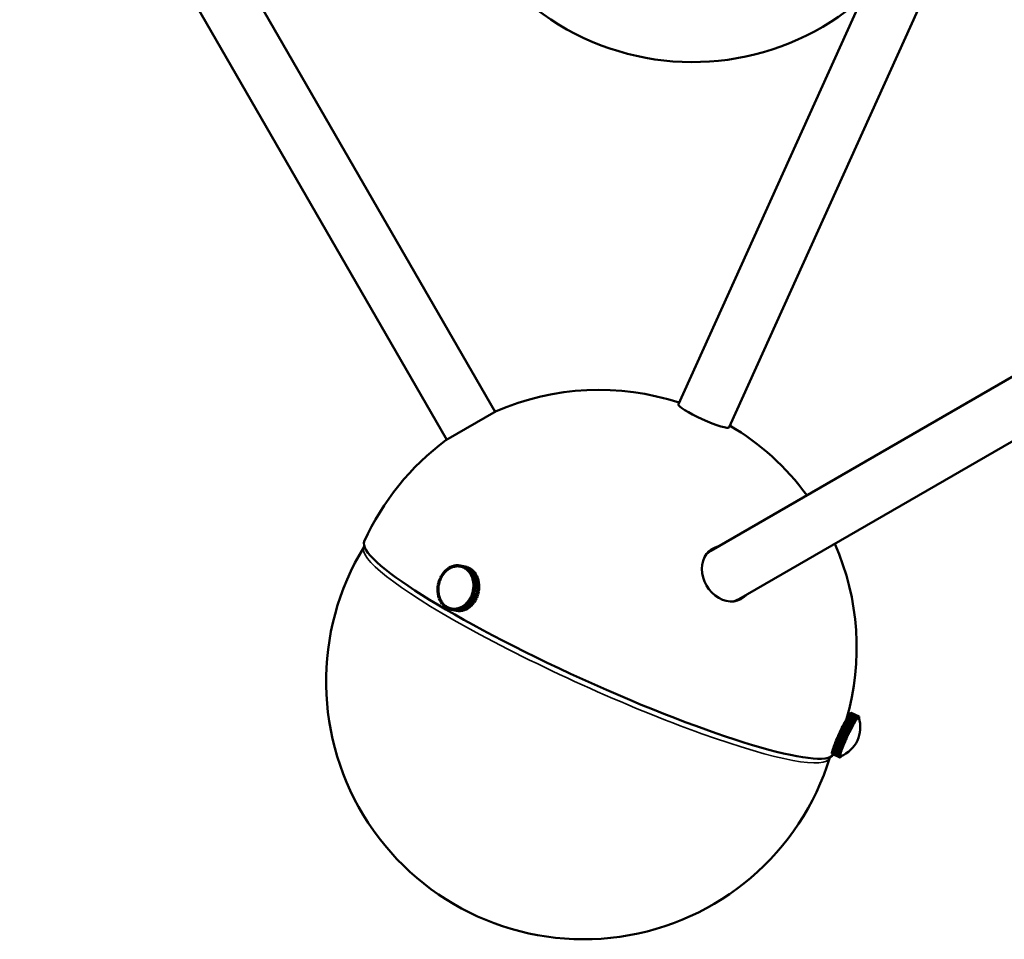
# Model space of a CAD drawing. Header units: millimetres. Extents: x 274 to 1648, y 34 to 1112.
# Tile 6 of 14: x 1292 to 1521, y 34 to 248. Entities that reach past the tile are written whole.
import ezdxf

# ---------------------------------------------------------------- set-up
doc = ezdxf.new("R2010")
doc.units = ezdxf.units.MM
doc.header["$LTSCALE"] = 4
doc.layers.add('Widoczne (ISO)', color=7, linetype='Continuous', lineweight=50)
doc.layers.add('Widoczne wąskie (ISO)', color=7, linetype='Continuous', lineweight=35)

msp = doc.modelspace()

# ---------------------------------------------------------------- linework, layer by layer
at = {"layer": 'Widoczne (ISO)'}
for p, q in [((1303.39, 329.38), (1402.88, 157.07)), ((1292.13, 322.88), (1391.62, 150.57)), ((1457.39, 153.46), (1520.9, 293.84)), ((1445.55, 158.82), (1487.54, 251.62)), ((1453.11, 124.73), (1530.88, 169.63)), ((1391.41, 150.44), (1403.1, 157.19)), ((1459.61, 113.47), (1536.43, 157.82)), ((1453.85, 125.15), (1453.78, 125.16)), ((1390.31, 118.9), (1390.57, 119.3)), ((1390.57, 119.3), (1390.65, 119.28)), ((1390.73, 119.16), (1390.57, 119.3)), ((1390.6, 119.34), (1390.89, 119.72)), ((1390.74, 119.18), (1390.6, 119.34)), ((1390.74, 119.18), (1390.89, 119.37)), ((1390.89, 119.72), (1390.96, 119.7)), ((1391.03, 119.56), (1390.89, 119.72)), ((1390.89, 119.37), (1391.03, 119.56)), ((1390.92, 119.76), (1391.24, 120.1)), ((1391.05, 119.58), (1390.92, 119.76)), ((1391.03, 119.56), (1391.04, 119.56)), ((1391.05, 119.58), (1391.21, 119.75)), ((1391.05, 119.58), (1391.05, 119.58)), ((1391.21, 119.75), (1391.37, 119.92)), ((1391.24, 120.1), (1391.3, 120.08)), ((1391.37, 119.92), (1391.24, 120.1)), ((1391.28, 120.13), (1391.62, 120.43)), ((1391.39, 119.93), (1391.28, 120.13)), ((1391.37, 119.92), (1391.38, 119.92)), ((1391.39, 119.93), (1391.56, 120.08)), ((1391.39, 119.93), (1391.39, 119.93)), ((1391.56, 120.08), (1391.73, 120.24)), ((1391.62, 120.43), (1391.68, 120.42)), ((1391.73, 120.24), (1391.62, 120.43)), ((1391.66, 120.46), (1392.03, 120.72)), ((1391.75, 120.25), (1391.66, 120.46)), ((1391.73, 120.24), (1391.74, 120.23)), ((1391.75, 120.25), (1391.93, 120.38)), ((1391.76, 120.25), (1391.75, 120.25)), ((1391.93, 120.38), (1392.12, 120.51)), ((1392.03, 120.72), (1392.08, 120.71)), ((1392.12, 120.51), (1392.03, 120.72)), ((1392.07, 120.74), (1392.45, 120.96)), ((1392.13, 120.52), (1392.07, 120.74)), ((1392.12, 120.51), (1392.12, 120.51)), ((1392.13, 120.52), (1392.33, 120.63)), ((1392.14, 120.52), (1392.13, 120.52)), ((1392.33, 120.63), (1392.52, 120.73)), ((1392.45, 120.96), (1392.49, 120.95)), ((1392.52, 120.73), (1392.45, 120.96)), ((1392.49, 120.98), (1392.88, 121.14)), ((1392.54, 120.74), (1392.49, 120.98)), ((1392.52, 120.73), (1392.53, 120.73)), ((1392.54, 120.74), (1392.74, 120.82)), ((1392.55, 120.74), (1392.54, 120.74)), ((1392.74, 120.82), (1392.93, 120.91)), ((1392.88, 121.14), (1392.93, 121.13)), ((1392.93, 120.91), (1392.88, 121.14)), ((1392.93, 121.16), (1393.33, 121.27)), ((1392.95, 120.91), (1392.93, 121.16)), ((1392.93, 120.91), (1392.94, 120.9)), ((1392.95, 120.91), (1393.16, 120.97)), ((1392.96, 120.91), (1392.95, 120.91)), ((1393.16, 120.97), (1393.36, 121.03)), ((1393.33, 121.27), (1393.37, 121.26)), ((1393.36, 121.03), (1393.33, 121.27)), ((1393.36, 121.03), (1393.37, 121.03)), ((1393.37, 121.28), (1393.78, 121.35)), ((1393.38, 121.03), (1393.37, 121.28)), ((1393.38, 121.03), (1393.58, 121.07)), ((1393.39, 121.03), (1393.38, 121.03)), ((1393.58, 121.07), (1393.79, 121.1)), ((1393.78, 121.35), (1393.82, 121.34)), ((1393.79, 121.1), (1393.78, 121.35)), ((1393.79, 121.1), (1393.8, 121.1)), ((1393.8, 121.1), (1393.82, 121.35)), ((1393.8, 121.1), (1394.01, 121.11)), ((1393.82, 121.1), (1393.8, 121.1)), ((1393.82, 121.35), (1394.23, 121.36)), ((1394.01, 121.11), (1394.21, 121.12)), ((1394.21, 121.12), (1394.23, 121.36)), ((1394.21, 121.12), (1394.24, 121.11)), ((1394.23, 121.11), (1394.27, 121.36)), ((1394.23, 121.36), (1394.27, 121.35)), ((1394.23, 121.11), (1394.43, 121.1)), ((1394.26, 121.11), (1394.23, 121.11)), ((1394.27, 121.36), (1394.67, 121.32)), ((1394.43, 121.1), (1394.63, 121.08)), ((1394.63, 121.08), (1394.67, 121.32)), ((1394.63, 121.08), (1394.73, 121.05)), ((1394.65, 121.07), (1394.71, 121.32)), ((1394.65, 121.07), (1394.85, 121.03)), ((1394.77, 121.05), (1394.65, 121.07)), ((1394.67, 121.32), (1394.71, 121.31)), ((1394.71, 121.32), (1395.1, 121.23)), ((1394.85, 121.03), (1395.04, 120.98)), ((1394.88, 121.02), (1395.07, 120.98)), ((1395.04, 120.98), (1395.1, 121.23)), ((1395.04, 120.98), (1395.06, 120.98)), ((1395.06, 120.98), (1395.14, 121.21)), ((1395.06, 120.98), (1395.25, 120.91)), ((1395.1, 121.23), (1396.26, 120.95)), ((1396.29, 120.94), (1395.14, 121.21)), ((1395.14, 121.21), (1395.52, 121.07)), ((1395.25, 120.91), (1395.44, 120.84)), ((1395.44, 120.84), (1395.52, 121.07)), ((1395.44, 120.84), (1395.46, 120.83)), ((1395.46, 120.83), (1395.56, 121.06)), ((1395.46, 120.83), (1395.64, 120.73)), ((1395.52, 121.07), (1396.67, 120.8)), ((1396.71, 120.78), (1395.56, 121.06)), ((1395.56, 121.06), (1395.92, 120.87)), ((1395.64, 120.73), (1395.82, 120.64)), ((1395.82, 120.64), (1395.92, 120.87)), ((1395.82, 120.64), (1395.84, 120.64)), ((1395.84, 120.63), (1395.95, 120.85)), ((1395.84, 120.63), (1396.01, 120.51)), ((1395.92, 120.87), (1397.07, 120.59)), ((1397.11, 120.57), (1395.95, 120.85)), ((1395.95, 120.85), (1396.29, 120.61)), ((1396.01, 120.51), (1396.17, 120.39)), ((1396.17, 120.39), (1396.29, 120.61)), ((1396.17, 120.39), (1396.19, 120.39)), ((1396.19, 120.38), (1396.32, 120.59)), ((1396.19, 120.38), (1396.35, 120.24)), ((1396.26, 120.95), (1396.26, 120.95)), ((1396.67, 120.8), (1396.29, 120.94)), ((1396.29, 120.61), (1397.44, 120.34)), ((1397.48, 120.31), (1396.32, 120.59)), ((1396.32, 120.59), (1396.63, 120.31)), ((1396.35, 120.24), (1396.5, 120.1)), ((1396.5, 120.1), (1396.63, 120.31)), ((1396.5, 120.1), (1396.52, 120.1)), ((1396.52, 120.09), (1396.66, 120.28)), ((1396.52, 120.09), (1396.66, 119.93)), ((1396.63, 120.31), (1397.79, 120.03)), ((1397.82, 120), (1396.66, 120.28)), ((1396.66, 120.28), (1396.95, 119.95)), ((1396.66, 119.93), (1396.8, 119.77)), ((1396.67, 120.79), (1396.67, 120.8)), ((1397.07, 120.59), (1396.71, 120.78)), ((1396.8, 119.77), (1396.95, 119.95)), ((1396.8, 119.77), (1396.82, 119.76)), ((1396.81, 119.75), (1396.97, 119.92)), ((1396.81, 119.75), (1396.94, 119.57)), ((1396.94, 119.57), (1397.06, 119.39)), ((1396.95, 119.95), (1398.1, 119.68)), ((1398.13, 119.64), (1396.97, 119.92)), ((1396.97, 119.92), (1397.22, 119.56)), ((1397.06, 119.39), (1397.22, 119.56)), ((1397.06, 119.39), (1397.09, 119.38)), ((1397.07, 120.58), (1397.07, 120.59)), ((1397.07, 119.37), (1397.25, 119.52)), ((1397.07, 119.37), (1397.18, 119.18)), ((1397.44, 120.34), (1397.11, 120.57)), ((1397.22, 119.56), (1398.38, 119.28)), ((1398.4, 119.25), (1397.25, 119.52)), ((1397.25, 119.52), (1397.46, 119.13)), ((1397.43, 120.32), (1397.44, 120.34)), ((1397.79, 120.03), (1397.48, 120.31)), ((1397.78, 120.01), (1397.79, 120.03)), ((1398.1, 119.68), (1397.82, 120)), ((1398.08, 119.65), (1398.1, 119.68)), ((1398.38, 119.28), (1398.13, 119.64)), ((1398.35, 119.26), (1398.38, 119.28)), ((1398.62, 118.85), (1398.4, 119.25)), ((1389.54, 116.86), (1389.65, 117.34)), ((1389.85, 117.3), (1389.65, 117.34)), ((1389.67, 117.39), (1389.82, 117.87)), ((1389.86, 117.32), (1389.67, 117.39)), ((1389.74, 116.81), (1389.79, 117.06)), ((1389.79, 117.06), (1389.85, 117.3)), ((1389.82, 117.87), (1390.02, 117.82)), ((1390.01, 117.8), (1389.82, 117.87)), ((1389.84, 117.91), (1390.03, 118.37)), ((1390.02, 117.82), (1389.84, 117.91)), ((1389.85, 117.3), (1389.86, 117.3)), ((1389.86, 117.32), (1389.93, 117.56)), ((1389.86, 117.32), (1389.86, 117.32)), ((1389.93, 117.56), (1390.01, 117.8)), ((1390.01, 117.8), (1390.02, 117.8)), ((1390.02, 117.82), (1390.11, 118.05)), ((1390.02, 117.82), (1390.02, 117.82)), ((1390.03, 118.37), (1390.16, 118.34)), ((1390.21, 118.28), (1390.03, 118.37)), ((1390.05, 118.42), (1390.28, 118.85)), ((1390.22, 118.3), (1390.05, 118.42)), ((1390.11, 118.05), (1390.21, 118.28)), ((1390.21, 118.28), (1390.22, 118.28)), ((1390.22, 118.3), (1390.34, 118.52)), ((1390.23, 118.3), (1390.22, 118.3)), ((1390.28, 118.85), (1390.38, 118.83)), ((1390.45, 118.73), (1390.28, 118.85)), ((1390.46, 118.76), (1390.31, 118.9)), ((1390.34, 118.52), (1390.45, 118.73)), ((1390.45, 118.73), (1390.46, 118.73)), ((1390.46, 118.76), (1390.59, 118.96)), ((1390.47, 118.75), (1390.46, 118.76)), ((1390.59, 118.96), (1390.73, 119.16)), ((1390.73, 119.16), (1390.73, 119.16)), ((1390.74, 119.18), (1390.74, 119.18)), ((1397.18, 119.18), (1397.29, 118.98)), ((1397.29, 118.98), (1397.46, 119.13)), ((1397.29, 118.98), (1397.32, 118.97)), ((1397.3, 118.96), (1397.48, 119.09)), ((1397.3, 118.96), (1397.39, 118.75)), ((1397.39, 118.75), (1397.48, 118.54)), ((1397.46, 119.13), (1398.62, 118.85)), ((1398.64, 118.81), (1397.48, 119.09)), ((1397.48, 119.09), (1397.66, 118.67)), ((1397.48, 118.54), (1397.66, 118.67)), ((1397.48, 118.54), (1397.51, 118.53)), ((1397.49, 118.52), (1397.68, 118.62)), ((1397.49, 118.52), (1397.55, 118.29)), ((1397.55, 118.29), (1397.62, 118.07)), ((1397.62, 118.07), (1397.82, 118.18)), ((1397.62, 118.07), (1397.66, 118.06)), ((1397.63, 118.05), (1397.83, 118.13)), ((1397.63, 118.05), (1397.68, 117.82)), ((1397.66, 118.67), (1398.82, 118.39)), ((1398.83, 118.35), (1397.68, 118.62)), ((1397.68, 118.62), (1397.82, 118.18)), ((1397.68, 117.82), (1397.73, 117.58)), ((1397.73, 117.58), (1397.93, 117.66)), ((1397.73, 117.56), (1397.93, 117.62)), ((1397.73, 117.58), (1397.77, 117.57)), ((1397.73, 117.56), (1397.76, 117.32)), ((1397.76, 117.32), (1397.79, 117.08)), ((1397.79, 117.08), (1397.99, 117.14)), ((1397.79, 117.05), (1397.99, 117.09)), ((1397.79, 117.08), (1397.85, 117.06)), ((1397.79, 117.05), (1397.8, 116.81)), ((1397.82, 118.18), (1398.97, 117.9)), ((1398.98, 117.86), (1397.83, 118.13)), ((1397.83, 118.13), (1397.93, 117.66)), ((1397.93, 117.66), (1399.08, 117.39)), ((1399.09, 117.34), (1397.93, 117.62)), ((1397.93, 117.62), (1397.99, 117.14)), ((1397.99, 117.14), (1399.14, 116.86)), ((1399.15, 116.81), (1397.99, 117.09)), ((1397.99, 117.09), (1398.01, 116.6)), ((1398.59, 118.83), (1398.62, 118.85)), ((1398.82, 118.39), (1398.64, 118.81)), ((1398.77, 118.36), (1398.82, 118.39)), ((1398.97, 117.9), (1398.83, 118.35)), ((1398.92, 117.87), (1398.97, 117.9)), ((1399.08, 117.39), (1398.98, 117.86)), ((1399.01, 117.36), (1399.08, 117.39)), ((1399.14, 116.86), (1399.09, 117.34)), ((1389.63, 115.75), (1389.42, 115.72)), ((1389.44, 115.23), (1389.42, 115.72)), ((1389.43, 115.77), (1389.45, 116.26)), ((1389.63, 115.78), (1389.43, 115.77)), ((1389.55, 115.74), (1389.43, 115.77)), ((1389.64, 115.26), (1389.44, 115.23)), ((1389.64, 115.24), (1389.44, 115.18)), ((1389.53, 115.21), (1389.44, 115.23)), ((1389.5, 114.7), (1389.44, 115.18)), ((1389.66, 116.27), (1389.45, 116.26)), ((1389.46, 116.31), (1389.53, 116.81)), ((1389.66, 116.3), (1389.46, 116.31)), ((1389.64, 116.27), (1389.46, 116.31)), ((1389.7, 114.76), (1389.5, 114.7)), ((1389.58, 114.68), (1389.5, 114.7)), ((1389.7, 114.73), (1389.51, 114.65)), ((1389.73, 116.79), (1389.53, 116.81)), ((1389.74, 116.81), (1389.54, 116.86)), ((1389.74, 116.81), (1389.54, 116.86)), ((1389.63, 115.78), (1389.64, 116.02)), ((1389.63, 115.78), (1389.63, 115.78)), ((1389.63, 115.75), (1389.63, 115.75)), ((1389.64, 115.51), (1389.63, 115.75)), ((1389.64, 116.02), (1389.66, 116.27)), ((1389.64, 115.26), (1389.64, 115.51)), ((1389.65, 115.26), (1389.64, 115.26)), ((1389.64, 115.24), (1389.65, 115.24)), ((1389.67, 115), (1389.64, 115.24)), ((1389.66, 116.3), (1389.7, 116.54)), ((1389.67, 116.29), (1389.66, 116.3)), ((1389.66, 116.27), (1389.66, 116.27)), ((1389.7, 114.76), (1389.67, 115)), ((1389.7, 116.54), (1389.73, 116.79)), ((1389.71, 114.76), (1389.7, 114.76)), ((1389.7, 114.73), (1389.71, 114.73)), ((1389.75, 114.5), (1389.7, 114.73)), ((1389.73, 116.79), (1389.74, 116.79)), ((1389.74, 116.81), (1389.74, 116.81)), ((1397.5, 114.76), (1397.42, 114.52)), ((1397.58, 114.99), (1397.5, 114.76)), ((1397.64, 115.26), (1397.58, 115.02)), ((1397.58, 115.02), (1398.74, 114.74)), ((1397.58, 115.02), (1397.78, 114.97)), ((1398.73, 114.72), (1397.58, 114.99)), ((1397.58, 114.99), (1397.76, 114.92)), ((1397.76, 114.92), (1397.61, 114.45)), ((1397.69, 115.5), (1397.64, 115.26)), ((1397.69, 115.5), (1397.89, 115.46)), ((1397.74, 115.77), (1397.7, 115.53)), ((1397.7, 115.53), (1398.85, 115.25)), ((1397.7, 115.53), (1397.9, 115.51)), ((1397.77, 116.02), (1397.74, 115.77)), ((1398.92, 114.65), (1397.76, 114.92)), ((1397.79, 116.29), (1397.77, 116.04)), ((1397.77, 116.04), (1397.98, 116.05)), ((1397.77, 116.04), (1397.94, 116)), ((1397.77, 116.02), (1397.97, 116)), ((1397.89, 115.46), (1397.78, 114.97)), ((1397.78, 114.97), (1398.93, 114.7)), ((1397.8, 116.54), (1397.79, 116.29)), ((1397.8, 116.81), (1397.8, 116.56)), ((1397.8, 116.56), (1398.01, 116.6)), ((1397.8, 116.56), (1397.89, 116.54)), ((1397.8, 116.54), (1398.01, 116.55)), ((1399.05, 115.18), (1397.89, 115.46)), ((1397.97, 116), (1397.9, 115.51)), ((1397.9, 115.51), (1399.05, 115.23)), ((1399.13, 115.73), (1397.97, 116)), ((1398.01, 116.55), (1397.98, 116.05)), ((1397.98, 116.05), (1399.13, 115.77)), ((1398.01, 116.6), (1399.16, 116.32)), ((1399.16, 116.27), (1398.01, 116.55)), ((1398.73, 114.72), (1398.92, 114.65)), ((1398.74, 114.74), (1398.93, 114.7)), ((1398.85, 115.25), (1399.05, 115.23)), ((1398.93, 114.7), (1399.05, 115.18)), ((1398.94, 115.77), (1399.13, 115.77)), ((1399.04, 116.3), (1399.16, 116.32)), ((1399.05, 116.83), (1399.14, 116.86)), ((1399.05, 115.23), (1399.13, 115.73)), ((1399.13, 115.77), (1399.16, 116.27)), ((1399.16, 116.32), (1399.15, 116.81)), ((1389.6, 114.18), (1389.51, 114.65)), ((1389.8, 114.27), (1389.6, 114.18)), ((1389.67, 114.17), (1389.6, 114.18)), ((1389.81, 114.25), (1389.62, 114.14)), ((1389.75, 113.69), (1389.62, 114.14)), ((1389.8, 114.27), (1389.75, 114.5)), ((1389.95, 113.8), (1389.75, 113.69)), ((1389.81, 113.68), (1389.75, 113.69)), ((1389.95, 113.78), (1389.77, 113.65)), ((1389.95, 113.23), (1389.77, 113.65)), ((1389.81, 114.27), (1389.8, 114.27)), ((1389.81, 114.25), (1389.81, 114.24)), ((1389.88, 114.02), (1389.81, 114.25)), ((1389.95, 113.8), (1389.88, 114.02)), ((1389.95, 113.8), (1389.95, 113.8)), ((1389.95, 113.78), (1389.96, 113.78)), ((1390.04, 113.57), (1389.95, 113.78)), ((1390.13, 113.36), (1389.95, 113.23)), ((1390, 113.21), (1389.95, 113.23)), ((1390.14, 113.34), (1389.97, 113.19)), ((1390.18, 112.79), (1389.97, 113.19)), ((1390.13, 113.36), (1390.04, 113.57)), ((1390.14, 113.35), (1390.13, 113.36)), ((1390.14, 113.34), (1390.15, 113.33)), ((1390.25, 113.14), (1390.14, 113.34)), ((1390.36, 112.94), (1390.18, 112.79)), ((1390.23, 112.78), (1390.18, 112.79)), ((1390.37, 112.93), (1390.21, 112.76)), ((1390.46, 112.4), (1390.21, 112.76)), ((1390.36, 112.94), (1390.25, 113.14)), ((1390.37, 112.94), (1390.36, 112.94)), ((1390.37, 112.93), (1390.38, 112.92)), ((1390.49, 112.75), (1390.37, 112.93)), ((1390.62, 112.57), (1390.46, 112.4)), ((1390.5, 112.39), (1390.46, 112.4)), ((1390.62, 112.57), (1390.49, 112.75)), ((1390.63, 112.55), (1390.49, 112.36)), ((1390.77, 112.04), (1390.49, 112.36)), ((1390.63, 112.56), (1390.62, 112.57)), ((1390.63, 112.55), (1390.64, 112.55)), ((1390.77, 112.39), (1390.63, 112.55)), ((1390.92, 112.23), (1390.77, 112.39)), ((1396.05, 112.38), (1395.87, 112.23)), ((1396.08, 112.37), (1396.05, 112.38)), ((1396.05, 112.38), (1396.15, 112.19)), ((1396.22, 112.57), (1396.06, 112.4)), ((1396.06, 112.4), (1396.19, 112.22)), ((1396.51, 112.56), (1396.19, 112.22)), ((1396.38, 112.74), (1396.22, 112.57)), ((1396.42, 112.73), (1396.38, 112.74)), ((1396.38, 112.74), (1396.51, 112.56)), ((1396.55, 112.95), (1396.4, 112.76)), ((1396.4, 112.76), (1396.54, 112.6)), ((1397.66, 112.28), (1396.51, 112.56)), ((1396.83, 112.97), (1396.54, 112.6)), ((1396.54, 112.6), (1397.7, 112.32)), ((1396.69, 113.13), (1396.55, 112.95)), ((1396.74, 113.12), (1396.69, 113.13)), ((1396.69, 113.13), (1396.83, 112.97)), ((1396.84, 113.36), (1396.71, 113.15)), ((1396.71, 113.15), (1396.86, 113.01)), ((1397.99, 112.7), (1396.83, 112.97)), ((1396.97, 113.56), (1396.84, 113.36)), ((1397.13, 113.42), (1396.86, 113.01)), ((1396.86, 113.01), (1398.02, 112.74)), ((1397.03, 113.55), (1396.97, 113.56)), ((1396.97, 113.56), (1397.13, 113.42)), ((1397.1, 113.8), (1396.98, 113.58)), ((1396.98, 113.58), (1397.15, 113.46)), ((1397.21, 114.02), (1397.1, 113.8)), ((1398.28, 113.14), (1397.13, 113.42)), ((1397.38, 113.9), (1397.15, 113.46)), ((1397.15, 113.46), (1398.31, 113.19)), ((1397.3, 113.99), (1397.21, 114.02)), ((1397.21, 114.02), (1397.38, 113.9)), ((1397.32, 114.27), (1397.22, 114.04)), ((1397.22, 114.04), (1397.4, 113.94)), ((1397.41, 114.5), (1397.32, 114.27)), ((1398.53, 113.62), (1397.38, 113.9)), ((1397.59, 114.4), (1397.4, 113.94)), ((1397.4, 113.94), (1398.56, 113.67)), ((1397.61, 114.45), (1397.41, 114.5)), ((1397.41, 114.5), (1397.59, 114.4)), ((1397.42, 114.52), (1397.61, 114.45)), ((1398.75, 114.12), (1397.59, 114.4)), ((1397.61, 114.45), (1398.77, 114.17)), ((1397.7, 112.32), (1397.99, 112.7)), ((1397.94, 112.76), (1397.99, 112.7)), ((1398.02, 112.74), (1398.28, 113.14)), ((1398.21, 113.21), (1398.28, 113.14)), ((1398.31, 113.19), (1398.53, 113.62)), ((1398.43, 113.7), (1398.53, 113.62)), ((1398.56, 113.67), (1398.75, 114.12)), ((1398.57, 114.22), (1398.75, 114.12)), ((1398.77, 114.17), (1398.92, 114.65)), ((1460.32, 113.83), (1460.35, 113.89)), ((1390.92, 112.23), (1390.77, 112.04)), ((1390.81, 112.03), (1390.77, 112.04)), ((1390.93, 112.21), (1390.8, 112.01)), ((1391.11, 111.73), (1390.8, 112.01)), ((1390.93, 112.23), (1390.92, 112.23)), ((1390.93, 112.21), (1390.94, 112.21)), ((1391.09, 112.07), (1390.93, 112.21)), ((1391.24, 111.93), (1391.09, 112.07)), ((1391.24, 111.93), (1391.11, 111.73)), ((1391.15, 111.72), (1391.11, 111.73)), ((1391.26, 111.92), (1391.14, 111.7)), ((1391.48, 111.47), (1391.14, 111.7)), ((1391.26, 111.93), (1391.24, 111.93)), ((1391.26, 111.92), (1391.27, 111.92)), ((1391.43, 111.8), (1391.26, 111.92)), ((1391.6, 111.69), (1391.43, 111.8)), ((1391.6, 111.69), (1391.48, 111.47)), ((1391.52, 111.46), (1391.48, 111.47)), ((1391.61, 111.68), (1391.52, 111.45)), ((1391.88, 111.26), (1391.52, 111.45)), ((1391.62, 111.68), (1391.6, 111.69)), ((1391.61, 111.68), (1391.63, 111.67)), ((1391.79, 111.58), (1391.61, 111.68)), ((1391.97, 111.49), (1391.79, 111.58)), ((1391.97, 111.49), (1391.88, 111.26)), ((1391.92, 111.25), (1391.88, 111.26)), ((1391.99, 111.48), (1391.91, 111.24)), ((1392.29, 111.1), (1391.91, 111.24)), ((1392.01, 111.48), (1391.97, 111.49)), ((1391.99, 111.48), (1392.02, 111.47)), ((1392.18, 111.41), (1391.99, 111.48)), ((1392.37, 111.34), (1392.18, 111.41)), ((1392.37, 111.34), (1392.29, 111.1)), ((1392.33, 111.09), (1392.29, 111.1)), ((1392.39, 111.33), (1392.33, 111.09)), ((1392.33, 111.09), (1393.49, 110.81)), ((1392.72, 111), (1392.33, 111.09)), ((1392.5, 111.31), (1392.37, 111.34)), ((1392.58, 111.29), (1392.39, 111.33)), ((1392.55, 111.3), (1392.57, 111.29)), ((1392.78, 111.24), (1392.58, 111.29)), ((1392.78, 111.24), (1392.72, 111)), ((1393.88, 110.72), (1392.72, 111)), ((1392.8, 111.24), (1392.76, 110.99)), ((1392.76, 110.99), (1393.92, 110.72)), ((1393.16, 110.95), (1392.76, 110.99)), ((1392.8, 111.24), (1392.78, 111.24)), ((1393, 111.22), (1392.8, 111.24)), ((1393.2, 111.2), (1393, 111.22)), ((1393.2, 111.2), (1393.16, 110.95)), ((1394.32, 110.68), (1393.16, 110.95)), ((1393.22, 111.2), (1393.2, 111.2)), ((1393.22, 111.2), (1393.21, 110.95)), ((1393.61, 110.97), (1393.21, 110.95)), ((1393.21, 110.95), (1394.36, 110.68)), ((1393.42, 111.21), (1393.22, 111.2)), ((1393.63, 111.21), (1393.42, 111.21)), ((1393.49, 110.81), (1393.88, 110.72)), ((1393.63, 111.21), (1393.61, 110.97)), ((1394.77, 110.69), (1393.61, 110.97)), ((1393.65, 111.21), (1393.63, 111.21)), ((1393.85, 111.25), (1393.65, 111.22)), ((1393.65, 111.22), (1393.65, 110.97)), ((1394.06, 111.04), (1393.65, 110.97)), ((1393.65, 110.97), (1394.81, 110.69)), ((1394.05, 111.28), (1393.85, 111.25)), ((1393.88, 110.73), (1393.88, 110.72)), ((1393.92, 110.72), (1394.32, 110.68)), ((1394.08, 111.28), (1394.05, 111.28)), ((1394.05, 111.28), (1394.06, 111.04)), ((1395.22, 110.76), (1394.06, 111.04)), ((1394.28, 111.34), (1394.07, 111.29)), ((1394.07, 111.29), (1394.1, 111.04)), ((1394.51, 111.16), (1394.1, 111.04)), ((1394.1, 111.04), (1395.26, 110.77)), ((1394.48, 111.4), (1394.28, 111.34)), ((1394.32, 110.69), (1394.32, 110.68)), ((1394.36, 110.68), (1394.77, 110.69)), ((1394.5, 111.4), (1394.48, 111.4)), ((1394.48, 111.4), (1394.51, 111.16)), ((1394.7, 111.49), (1394.5, 111.41)), ((1394.5, 111.41), (1394.55, 111.18)), ((1395.66, 110.88), (1394.51, 111.16)), ((1394.94, 111.34), (1394.55, 111.18)), ((1394.55, 111.18), (1395.7, 110.9)), ((1394.89, 111.57), (1394.7, 111.49)), ((1394.77, 110.7), (1394.77, 110.69)), ((1394.81, 110.69), (1395.22, 110.76)), ((1394.92, 111.57), (1394.89, 111.57)), ((1394.89, 111.57), (1394.94, 111.34)), ((1395.1, 111.69), (1394.91, 111.58)), ((1394.91, 111.58), (1394.98, 111.36)), ((1396.1, 111.06), (1394.94, 111.34)), ((1395.37, 111.57), (1394.98, 111.36)), ((1394.98, 111.36), (1396.14, 111.08)), ((1395.3, 111.8), (1395.1, 111.69)), ((1395.22, 110.78), (1395.22, 110.76)), ((1395.26, 110.77), (1395.66, 110.88)), ((1395.32, 111.79), (1395.3, 111.8)), ((1395.3, 111.8), (1395.37, 111.57)), ((1395.5, 111.94), (1395.32, 111.81)), ((1395.32, 111.81), (1395.4, 111.6)), ((1396.52, 111.3), (1395.37, 111.57)), ((1395.77, 111.86), (1395.4, 111.6)), ((1395.4, 111.6), (1396.56, 111.32)), ((1395.68, 112.07), (1395.5, 111.94)), ((1395.66, 110.91), (1395.66, 110.88)), ((1395.71, 112.06), (1395.68, 112.07)), ((1395.68, 112.07), (1395.77, 111.86)), ((1395.87, 112.23), (1395.7, 112.08)), ((1395.7, 112.08), (1395.81, 111.88)), ((1395.7, 110.9), (1396.1, 111.06)), ((1396.93, 111.58), (1395.77, 111.86)), ((1396.15, 112.19), (1395.81, 111.88)), ((1395.81, 111.88), (1396.96, 111.61)), ((1396.09, 111.09), (1396.1, 111.06)), ((1396.14, 111.08), (1396.52, 111.3)), ((1397.31, 111.91), (1396.15, 112.19)), ((1396.19, 112.22), (1397.34, 111.94)), ((1396.51, 111.33), (1396.52, 111.3)), ((1396.56, 111.32), (1396.93, 111.58)), ((1396.91, 111.62), (1396.93, 111.58)), ((1396.96, 111.61), (1397.31, 111.91)), ((1397.28, 111.96), (1397.31, 111.91)), ((1397.34, 111.94), (1397.66, 112.28)), ((1397.63, 112.34), (1397.66, 112.28)), ((1484.47, 85.14), (1484.27, 84.77)), ((1486.27, 84.3), (1484.47, 85.14)), ((1484.48, 85.14), (1484.49, 85.18)), ((1484.68, 85.52), (1484.49, 85.18)), ((1484.49, 85.18), (1486.29, 84.33)), ((1486.49, 84.68), (1484.68, 85.52)), ((1484.69, 85.52), (1484.7, 85.55)), ((1484.89, 85.86), (1484.7, 85.55)), ((1484.7, 85.55), (1486.5, 84.71)), ((1484.89, 85.86), (1484.9, 85.89)), ((1486.69, 85.02), (1484.89, 85.86)), ((1485.07, 86.17), (1484.9, 85.89)), ((1484.9, 85.89), (1486.71, 85.05)), ((1486.88, 85.32), (1485.07, 86.17)), ((1485.08, 86.16), (1485.09, 86.19)), ((1485.24, 86.43), (1485.09, 86.19)), ((1485.09, 86.19), (1486.89, 85.35)), ((1487.05, 85.58), (1485.24, 86.43)), ((1485.25, 86.43), (1485.26, 86.45)), ((1485.4, 86.64), (1485.26, 86.45)), ((1485.26, 86.45), (1487.06, 85.6)), ((1485.4, 86.64), (1485.41, 86.66)), ((1487.2, 85.8), (1485.4, 86.64)), ((1485.53, 86.81), (1485.41, 86.66)), ((1485.41, 86.66), (1487.21, 85.81)), ((1487.33, 85.96), (1485.53, 86.81)), ((1485.64, 86.93), (1485.54, 86.82)), ((1485.54, 86.82), (1487.34, 85.98)), ((1485.54, 86.81), (1485.54, 86.82)), ((1487.44, 86.08), (1485.64, 86.93)), ((1485.73, 86.99), (1485.65, 86.93)), ((1485.65, 86.93), (1487.45, 86.09)), ((1485.65, 86.92), (1485.65, 86.93)), ((1487.53, 86.15), (1485.73, 86.99)), ((1485.8, 87), (1485.74, 86.99)), ((1485.74, 86.99), (1487.54, 86.15)), ((1485.74, 86.99), (1485.74, 86.99)), ((1485.8, 87), (1487.6, 86.16)), ((1485.8, 87), (1485.8, 87)), ((1487.6, 86.16), (1485.8, 87)), ((1486.5, 84.71), (1486.69, 85.02)), ((1486.54, 84.7), (1486.63, 84.85)), ((1486.63, 84.85), (1486.69, 85.02)), ((1486.63, 84.87), (1486.64, 84.87)), ((1486.64, 84.87), (1486.71, 85.05)), ((1486.64, 84.87), (1486.72, 85)), ((1486.71, 85.05), (1486.88, 85.32)), ((1486.72, 85), (1486.81, 85.14)), ((1486.81, 85.14), (1486.88, 85.32)), ((1486.81, 85.16), (1486.82, 85.15)), ((1486.82, 85.15), (1486.89, 85.35)), ((1486.82, 85.15), (1486.89, 85.27)), ((1486.89, 85.35), (1487.05, 85.58)), ((1486.89, 85.27), (1486.97, 85.39)), ((1486.97, 85.39), (1487.05, 85.58)), ((1486.98, 85.4), (1487.06, 85.6)), ((1486.98, 85.4), (1487.05, 85.5)), ((1486.98, 85.4), (1486.98, 85.4)), ((1487.05, 85.5), (1487.12, 85.59)), ((1487.06, 85.6), (1487.2, 85.8)), ((1487.12, 85.6), (1487.21, 85.81)), ((1487.12, 85.59), (1487.2, 85.8)), ((1487.12, 85.6), (1487.18, 85.68)), ((1487.12, 85.6), (1487.12, 85.6)), ((1487.18, 85.68), (1487.24, 85.75)), ((1487.21, 85.81), (1487.33, 85.96)), ((1487.24, 85.75), (1487.33, 85.96)), ((1487.25, 85.76), (1487.34, 85.98)), ((1487.25, 85.76), (1487.3, 85.81)), ((1487.25, 85.76), (1487.25, 85.76)), ((1487.3, 85.81), (1487.35, 85.86)), ((1487.34, 85.98), (1487.44, 86.08)), ((1487.35, 85.86), (1487.45, 86.09)), ((1487.35, 85.86), (1487.44, 86.08)), ((1487.35, 85.86), (1487.39, 85.89)), ((1487.35, 85.86), (1487.35, 85.86)), ((1487.39, 85.89), (1487.43, 85.92)), ((1487.43, 85.92), (1487.53, 86.15)), ((1487.43, 85.92), (1487.44, 85.92)), ((1487.44, 85.92), (1487.54, 86.15)), ((1487.44, 85.92), (1487.47, 85.93)), ((1487.45, 86.09), (1487.53, 86.15)), ((1487.47, 85.93), (1487.49, 85.93)), ((1487.5, 85.92), (1487.48, 85.93)), ((1487.49, 85.93), (1487.6, 86.16)), ((1487.49, 85.93), (1487.5, 85.93)), ((1487.5, 85.93), (1487.6, 86.16)), ((1487.5, 85.93), (1487.51, 85.91)), ((1487.51, 85.91), (1487.53, 85.89)), ((1487.53, 85.89), (1487.64, 86.12)), ((1487.53, 85.89), (1487.64, 86.11)), ((1487.53, 85.89), (1487.53, 85.9)), ((1487.53, 85.89), (1487.54, 85.87)), ((1487.53, 85.89), (1487.53, 85.89)), ((1487.54, 86.15), (1487.6, 86.16)), ((1487.55, 85.82), (1487.66, 86.03)), ((1487.55, 85.81), (1487.66, 86.02)), ((1487.58, 85.75), (1487.65, 85.89)), ((1487.58, 85.74), (1487.65, 85.87)), ((1487.6, 86.16), (1487.64, 86.12)), ((1487.6, 85.67), (1487.61, 85.7)), ((1487.6, 85.66), (1487.61, 85.68)), ((1487.6, 85.68), (1487.61, 85.68)), ((1487.61, 85.68), (1487.6, 85.65)), ((1487.65, 85.87), (1487.61, 85.7)), ((1487.64, 86.12), (1487.64, 86.11)), ((1487.64, 86.11), (1487.66, 86.03)), ((1487.64, 85.87), (1487.65, 85.87)), ((1487.65, 86.02), (1487.66, 86.02)), ((1487.66, 86.02), (1487.65, 85.89)), ((1483.3, 82.86), (1483.09, 82.41)), ((1485.1, 82.02), (1483.3, 82.86)), ((1483.54, 83.35), (1483.32, 82.91)), ((1483.32, 82.91), (1485.12, 82.06)), ((1483.33, 82.87), (1483.32, 82.91)), ((1483.33, 82.87), (1485.13, 82.02)), ((1485.34, 82.51), (1483.54, 83.35)), ((1483.78, 83.83), (1483.56, 83.4)), ((1483.56, 83.4), (1485.36, 82.55)), ((1483.56, 83.34), (1483.56, 83.4)), ((1485.58, 82.99), (1483.78, 83.83)), ((1483.79, 83.82), (1483.8, 83.87)), ((1484.01, 84.29), (1483.8, 83.87)), ((1483.8, 83.87), (1485.6, 83.03)), ((1483.99, 84.25), (1483.94, 84.28)), ((1485.82, 83.45), (1484.01, 84.29)), ((1484.02, 84.29), (1484.03, 84.33)), ((1484.24, 84.73), (1484.03, 84.33)), ((1484.03, 84.33), (1485.84, 83.49)), ((1486.05, 83.88), (1484.24, 84.73)), ((1484.25, 84.73), (1484.27, 84.77)), ((1484.27, 84.77), (1486.07, 83.92)), ((1485.36, 82.55), (1485.58, 82.99)), ((1485.36, 82.49), (1485.47, 82.7)), ((1485.36, 82.49), (1485.36, 82.55)), ((1485.47, 82.7), (1485.57, 82.92)), ((1485.57, 82.92), (1485.58, 82.99)), ((1485.58, 82.95), (1485.59, 82.94)), ((1485.59, 82.94), (1485.69, 83.15)), ((1485.59, 82.94), (1485.6, 83.03)), ((1485.6, 83.03), (1485.82, 83.45)), ((1485.69, 83.15), (1485.8, 83.36)), ((1485.8, 83.36), (1485.82, 83.45)), ((1485.8, 83.38), (1485.81, 83.38)), ((1485.81, 83.38), (1485.92, 83.58)), ((1485.81, 83.38), (1485.84, 83.49)), ((1485.84, 83.49), (1486.05, 83.88)), ((1485.92, 83.58), (1486.02, 83.78)), ((1486.02, 83.78), (1486.05, 83.88)), ((1486.03, 83.79), (1486.13, 83.98)), ((1486.03, 83.79), (1486.07, 83.92)), ((1486.03, 83.8), (1486.03, 83.79)), ((1486.07, 83.92), (1486.27, 84.3)), ((1486.13, 83.98), (1486.23, 84.17)), ((1486.23, 84.17), (1486.27, 84.3)), ((1486.24, 84.18), (1486.34, 84.36)), ((1486.24, 84.18), (1486.29, 84.33)), ((1486.24, 84.19), (1486.24, 84.18)), ((1486.29, 84.33), (1486.49, 84.68)), ((1486.34, 84.36), (1486.44, 84.53)), ((1486.44, 84.53), (1486.49, 84.68)), ((1486.44, 84.54), (1486.45, 84.54)), ((1486.45, 84.54), (1486.5, 84.71)), ((1486.45, 84.54), (1486.54, 84.7)), ((1482.21, 80.42), (1482.04, 80.01)), ((1482.23, 80.46), (1482.21, 80.42)), ((1484.01, 79.57), (1482.21, 80.42)), ((1482.4, 80.89), (1482.22, 80.46)), ((1482.22, 80.46), (1484.03, 79.61)), ((1482.43, 80.93), (1482.4, 80.89)), ((1484.21, 80.04), (1482.4, 80.89)), ((1482.61, 81.37), (1482.42, 80.93)), ((1482.42, 80.93), (1484.22, 80.09)), ((1482.65, 81.41), (1482.61, 81.37)), ((1484.42, 80.53), (1482.61, 81.37)), ((1482.84, 81.87), (1482.63, 81.42)), ((1482.63, 81.42), (1484.44, 80.57)), ((1482.88, 81.9), (1482.84, 81.87)), ((1484.64, 81.02), (1482.84, 81.87)), ((1483.07, 82.37), (1482.86, 81.91)), ((1482.86, 81.91), (1484.66, 81.07)), ((1484.68, 81.05), (1482.88, 81.9)), ((1483.09, 82.37), (1483.07, 82.37)), ((1484.87, 81.52), (1483.07, 82.37)), ((1483.09, 82.41), (1484.89, 81.57)), ((1483.11, 82.39), (1483.09, 82.41)), ((1484.9, 81.53), (1483.09, 82.37)), ((1483.11, 82.39), (1484.91, 81.55)), ((1484.22, 80.09), (1484.42, 80.53)), ((1484.28, 80.14), (1484.37, 80.36)), ((1484.37, 80.36), (1484.47, 80.58)), ((1484.47, 80.58), (1484.42, 80.53)), ((1484.44, 80.57), (1484.64, 81.02)), ((1484.48, 80.6), (1484.44, 80.57)), ((1484.47, 80.58), (1484.45, 80.59)), ((1484.48, 80.6), (1484.58, 80.83)), ((1484.58, 80.83), (1484.68, 81.05)), ((1484.68, 81.05), (1484.64, 81.02)), ((1484.66, 81.07), (1484.87, 81.52)), ((1484.69, 81.07), (1484.66, 81.07)), ((1484.69, 81.07), (1484.79, 81.3)), ((1484.79, 81.3), (1484.9, 81.53)), ((1484.9, 81.53), (1484.87, 81.52)), ((1484.89, 81.57), (1485.1, 82.02)), ((1484.91, 81.55), (1484.89, 81.57)), ((1484.91, 81.55), (1485.01, 81.77)), ((1485.01, 81.77), (1485.12, 82)), ((1485.12, 82), (1485.1, 82.02)), ((1485.12, 82.06), (1485.34, 82.51)), ((1485.13, 82.02), (1485.12, 82.06)), ((1485.13, 82.02), (1485.24, 82.24)), ((1485.24, 82.24), (1485.35, 82.47)), ((1485.35, 82.47), (1485.34, 82.51)), ((1485.34, 82.49), (1485.36, 82.49)), ((1481.4, 78.18), (1481.34, 77.96)), ((1481.48, 78.46), (1481.4, 78.2)), ((1481.4, 78.2), (1483.2, 77.36)), ((1481.41, 78.2), (1481.4, 78.18)), ((1483.2, 77.33), (1481.4, 78.18)), ((1481.49, 78.49), (1481.48, 78.46)), ((1483.28, 77.62), (1481.48, 78.46)), ((1481.58, 78.79), (1481.49, 78.49)), ((1481.49, 78.49), (1483.29, 77.64)), ((1481.6, 78.81), (1481.58, 78.79)), ((1483.38, 77.94), (1481.58, 78.79)), ((1481.71, 79.15), (1481.59, 78.82)), ((1481.59, 78.82), (1483.4, 77.97)), ((1481.73, 79.18), (1481.71, 79.15)), ((1483.51, 78.3), (1481.71, 79.15)), ((1481.86, 79.54), (1481.72, 79.18)), ((1481.72, 79.18), (1483.52, 78.34)), ((1481.88, 79.58), (1481.86, 79.54)), ((1483.66, 78.7), (1481.86, 79.54)), ((1482.02, 79.97), (1481.87, 79.58)), ((1481.87, 79.58), (1483.67, 78.74)), ((1482.05, 80), (1482.02, 79.97)), ((1483.82, 79.12), (1482.02, 79.97)), ((1482.04, 80.01), (1483.84, 79.16)), ((1483.48, 78.11), (1483.38, 77.94)), ((1483.39, 77.82), (1483.43, 77.96)), ((1483.4, 77.97), (1483.51, 78.3)), ((1483.49, 78.13), (1483.4, 77.97)), ((1483.43, 77.96), (1483.48, 78.11)), ((1483.48, 78.11), (1483.48, 78.11)), ((1483.49, 78.13), (1483.55, 78.29)), ((1483.6, 78.46), (1483.51, 78.3)), ((1483.52, 78.34), (1483.66, 78.7)), ((1483.61, 78.47), (1483.52, 78.34)), ((1483.55, 78.29), (1483.6, 78.46)), ((1483.6, 78.46), (1483.6, 78.46)), ((1483.61, 78.47), (1483.68, 78.65)), ((1483.74, 78.83), (1483.66, 78.7)), ((1483.67, 78.74), (1483.82, 79.12)), ((1483.75, 78.85), (1483.67, 78.74)), ((1483.68, 78.65), (1483.74, 78.83)), ((1483.74, 78.83), (1483.74, 78.84)), ((1483.75, 78.85), (1483.83, 79.05)), ((1483.9, 79.24), (1483.82, 79.12)), ((1483.83, 79.05), (1483.9, 79.24)), ((1483.84, 79.16), (1484.01, 79.57)), ((1483.91, 79.26), (1483.84, 79.16)), ((1483.9, 79.24), (1483.9, 79.24)), ((1483.91, 79.26), (1483.99, 79.46)), ((1483.99, 79.46), (1484.08, 79.67)), ((1484.08, 79.67), (1484.01, 79.57)), ((1484.03, 79.61), (1484.21, 80.04)), ((1484.09, 79.69), (1484.03, 79.61)), ((1484.08, 79.67), (1484.07, 79.67)), ((1484.09, 79.69), (1484.18, 79.9)), ((1484.18, 79.9), (1484.27, 80.12)), ((1484.27, 80.12), (1484.21, 80.04)), ((1484.28, 80.14), (1484.22, 80.09)), ((1484.27, 80.12), (1484.26, 80.12)), ((1481.3, 77.75), (1481.29, 77.62)), ((1481.29, 77.62), (1483.1, 76.78)), ((1481.31, 77.76), (1481.3, 77.75)), ((1483.11, 76.91), (1481.3, 77.75)), ((1481.3, 77.62), (1481.3, 77.61)), ((1481.3, 77.61), (1481.31, 77.53)), ((1483.1, 76.76), (1481.3, 77.61)), ((1481.34, 77.94), (1481.31, 77.77)), ((1481.31, 77.77), (1483.11, 76.92)), ((1481.31, 77.53), (1483.11, 76.68)), ((1481.31, 77.52), (1481.35, 77.48)), ((1481.31, 77.52), (1481.31, 77.52)), ((1483.11, 76.67), (1481.31, 77.52)), ((1481.34, 77.96), (1483.14, 77.12)), ((1481.35, 77.96), (1481.34, 77.94)), ((1483.14, 77.1), (1481.34, 77.94)), ((1481.35, 77.48), (1483.15, 76.64)), ((1483.21, 76.99), (1483.1, 76.78)), ((1483.21, 76.99), (1483.1, 76.76)), ((1483.1, 76.78), (1483.11, 76.91)), ((1483.11, 76.68), (1483.1, 76.76)), ((1483.22, 77.13), (1483.11, 76.92)), ((1483.21, 77.12), (1483.11, 76.91)), ((1483.11, 76.92), (1483.14, 77.1)), ((1483.22, 76.9), (1483.11, 76.68)), ((1483.22, 76.9), (1483.11, 76.67)), ((1483.15, 76.64), (1483.11, 76.67)), ((1483.14, 77.12), (1483.2, 77.33)), ((1483.25, 77.32), (1483.14, 77.12)), ((1483.25, 77.31), (1483.14, 77.1)), ((1483.26, 76.86), (1483.15, 76.64)), ((1483.26, 76.86), (1483.15, 76.64)), ((1483.15, 76.64), (1483.15, 76.64)), ((1483.21, 76.64), (1483.15, 76.64)), ((1483.2, 77.36), (1483.28, 77.62)), ((1483.31, 77.54), (1483.2, 77.36)), ((1483.3, 77.53), (1483.2, 77.33)), ((1483.21, 76.99), (1483.2, 76.99)), ((1483.21, 77.12), (1483.21, 77.12)), ((1483.21, 77.06), (1483.21, 77.12)), ((1483.21, 76.99), (1483.21, 77.06)), ((1483.21, 76.95), (1483.21, 76.99)), ((1483.22, 76.9), (1483.21, 76.95)), ((1483.32, 76.87), (1483.21, 76.64)), ((1483.22, 77.13), (1483.23, 77.22)), ((1483.22, 76.9), (1483.22, 76.9)), ((1483.24, 76.88), (1483.22, 76.9)), ((1483.32, 76.87), (1483.22, 76.65)), ((1483.3, 76.71), (1483.22, 76.65)), ((1483.22, 76.65), (1483.22, 76.65)), ((1483.23, 77.22), (1483.25, 77.31)), ((1483.25, 77.31), (1483.24, 77.31)), ((1483.26, 76.86), (1483.24, 76.88)), ((1483.25, 77.32), (1483.28, 77.42)), ((1483.25, 76.87), (1483.25, 76.87)), ((1483.29, 76.87), (1483.26, 76.86)), ((1483.26, 76.86), (1483.26, 76.86)), ((1483.38, 77.8), (1483.28, 77.62)), ((1483.28, 77.42), (1483.3, 77.53)), ((1483.29, 77.64), (1483.38, 77.94)), ((1483.39, 77.82), (1483.29, 77.64)), ((1483.32, 76.87), (1483.29, 76.87)), ((1483.3, 77.53), (1483.3, 77.53)), ((1483.39, 76.9), (1483.3, 76.71)), ((1483.31, 76.71), (1483.3, 76.72)), ((1483.31, 77.54), (1483.34, 77.67)), ((1483.39, 76.91), (1483.31, 76.71)), ((1483.31, 76.87), (1483.32, 76.87)), ((1483.41, 76.82), (1483.31, 76.71)), ((1483.32, 76.87), (1483.32, 76.88)), ((1483.33, 76.88), (1483.32, 76.87)), ((1483.34, 77.67), (1483.38, 77.8)), ((1483.38, 77.8), (1483.38, 77.8)), ((1483.46, 76.93), (1483.41, 76.82)), ((1483.53, 76.96), (1483.42, 76.83)), ((1483.47, 76.94), (1483.42, 76.83)), ((1483.42, 76.83), (1483.42, 76.83))]:
    msp.add_line(p, q, dxfattribs=at)
for centre, radius, start, end in [((1448.82, 298.47), 60, 111.2634, 308.7366), ((1427.06, 102.18), 60, 71.8764, 113.5406), ((1427.06, 102.18), 60, 36.2192, 59.4379), ((1427.06, 102.18), 60, 126.4594, 155.6571), ((1427.06, 102.18), 60, 343.9388, 23.7808), ((1423.49, 94.29), 60, 148.4638, 342.8505), ((1480.65, 83.62), 7.25, 291.5603, 18.1868)]:
    msp.add_arc(centre, radius, start, end, dxfattribs=at)
for centre, major_axis, ratio, start_param, end_param in [((1451.47, 156.14), (5.92, -2.68), 0.138071, 3.141593, 6.283185), ((1427.06, 102.18), (54.67, -24.73), 0.138071, 3.141593, 6.266993), ((1456.87, 119.39), (3.38, -5.85), 0.816497, 2.86858, 6.556198), ((1456.36, 119.1), (-3.25, 5.63), 0.816497, 0, 0.301212), ((1455.87, 118.81), (-3.38, 5.85), 0.816497, 6.010173, 6.17754), ((1393.72, 116.16), (1.16, 4.86), 0.804738, 1.054913, 1.159633), ((1393.72, 116.16), (1.16, 4.86), 0.804738, 0.950193, 1.054913), ((1393.72, 116.16), (1.16, 4.86), 0.804738, 0.845474, 0.950193), ((1393.72, 116.16), (1.16, 4.86), 0.804738, 0.740754, 0.845474), ((1393.72, 116.16), (1.16, 4.86), 0.804738, 0.636034, 0.740754), ((1393.72, 116.16), (1.16, 4.86), 0.804738, 0.531314, 0.636034), ((1393.72, 116.16), (1.16, 4.86), 0.804738, 0.426595, 0.531314), ((1393.72, 116.16), (1.16, 4.86), 0.804738, 0.321875, 0.426595), ((1393.72, 116.16), (1.16, 4.86), 0.804738, 0.217155, 0.321875), ((1393.72, 116.16), (1.16, 4.86), 0.804738, 0.112435, 0.217155), ((1393.72, 116.16), (1.16, 4.86), 0.804738, 0.007716, 0.112435), ((1393.72, 116.16), (1.16, 4.86), 0.804738, 6.186181, 6.290901), ((1393.72, 116.16), (1.16, 4.86), 0.804738, 6.081461, 6.186181), ((1393.72, 116.16), (1.16, 4.86), 0.804738, 5.976742, 6.081461), ((1393.72, 116.16), (1.16, 4.86), 0.804738, 5.872022, 5.976742), ((1393.72, 116.16), (-1.16, -4.86), 0.804738, 2.62571, 2.730429), ((1393.72, 116.16), (-1.16, -4.86), 0.804738, 2.52099, 2.62571), ((1393.72, 116.16), (-1.16, -4.86), 0.804738, 2.41627, 2.52099), ((1393.72, 116.16), (1.16, 4.86), 0.804738, 1.578512, 1.683232), ((1393.72, 116.16), (1.16, 4.86), 0.804738, 1.473792, 1.578512), ((1393.72, 116.16), (1.16, 4.86), 0.804738, 1.369073, 1.473792), ((1393.72, 116.16), (1.16, 4.86), 0.804738, 1.264353, 1.369073), ((1393.72, 116.16), (1.16, 4.86), 0.804738, 1.159633, 1.264353), ((1393.72, 116.16), (-1.16, -4.86), 0.804738, 2.31155, 2.41627), ((1393.72, 116.16), (-1.16, -4.86), 0.804738, 2.206831, 2.31155), ((1393.72, 116.16), (-1.16, -4.86), 0.804738, 2.102111, 2.206831), ((1393.72, 116.16), (-1.16, -4.86), 0.804738, 1.997391, 2.102111), ((1393.72, 116.16), (-1.16, -4.86), 0.804738, 1.892671, 1.997391), ((1393.72, 116.16), (1.16, 4.86), 0.804738, 1.787952, 1.892671), ((1393.72, 116.16), (1.16, 4.86), 0.804738, 1.683232, 1.787952), ((1393.72, 116.16), (1.16, 4.86), 0.804738, 1.892671, 1.997391), ((1393.72, 116.16), (1.16, 4.86), 0.804738, 1.997391, 2.102111), ((1393.72, 116.16), (-1.16, -4.86), 0.804738, 1.369073, 1.473792), ((1393.72, 116.16), (-1.16, -4.86), 0.804738, 1.473792, 1.578512), ((1393.72, 116.16), (-1.16, -4.86), 0.804738, 1.578512, 1.683232), ((1393.72, 116.16), (-1.16, -4.86), 0.804738, 1.683232, 1.787952), ((1393.72, 116.16), (-1.16, -4.86), 0.804738, 1.787952, 1.892671), ((1394.87, 115.88), (-1.16, -4.86), 0.804738, 1.523692, 1.528501), ((1394.87, 115.88), (-1.16, -4.86), 0.804738, 1.628929, 1.633352), ((1393.72, 116.16), (1.16, 4.86), 0.804738, 2.102111, 2.206831), ((1393.72, 116.16), (1.16, 4.86), 0.804738, 2.206831, 2.31155), ((1393.72, 116.16), (1.16, 4.86), 0.804738, 2.31155, 2.41627), ((1393.72, 116.16), (1.16, 4.86), 0.804738, 2.41627, 2.52099), ((1393.72, 116.16), (1.16, 4.86), 0.804738, 2.52099, 2.62571), ((1393.72, 116.16), (1.16, 4.86), 0.804738, 2.62571, 2.730429), ((1393.72, 116.16), (-1.16, -4.86), 0.804738, 0.845474, 0.950193), ((1393.72, 116.16), (-1.16, -4.86), 0.804738, 0.950193, 1.054913), ((1393.72, 116.16), (-1.16, -4.86), 0.804738, 1.054913, 1.159633), ((1393.72, 116.16), (-1.16, -4.86), 0.804738, 1.159633, 1.264353), ((1393.72, 116.16), (-1.16, -4.86), 0.804738, 1.264353, 1.369073), ((1456.36, 119.1), (3.25, -5.63), 0.816497, 5.981973, 6.283185), ((1455.87, 118.81), (3.38, -5.85), 0.816497, 0.105646, 0.273013), ((1393.72, 116.16), (-1.16, -4.86), 0.804738, 5.872022, 5.976742), ((1393.72, 116.16), (-1.16, -4.86), 0.804738, 5.976742, 6.081461), ((1393.72, 116.16), (-1.16, -4.86), 0.804738, 6.081461, 6.186181), ((1393.72, 116.16), (-1.16, -4.86), 0.804738, 6.186181, 6.290901), ((1393.72, 116.16), (-1.16, -4.86), 0.804738, 0.007716, 0.112435), ((1393.72, 116.16), (-1.16, -4.86), 0.804738, 0.112435, 0.217155), ((1393.72, 116.16), (-1.16, -4.86), 0.804738, 0.217155, 0.321875), ((1393.72, 116.16), (-1.16, -4.86), 0.804738, 0.321875, 0.426595), ((1393.72, 116.16), (-1.16, -4.86), 0.804738, 0.426595, 0.531314), ((1393.72, 116.16), (-1.16, -4.86), 0.804738, 0.531314, 0.636034), ((1393.72, 116.16), (-1.16, -4.86), 0.804738, 0.636034, 0.740754), ((1393.72, 116.16), (-1.16, -4.86), 0.804738, 0.740754, 0.845474), ((1485.38, 81.4), (2.12, 4.53), 0.097631, 0.695795, 0.800515), ((1485.38, 81.4), (2.12, 4.53), 0.097631, 0.591076, 0.695795), ((1485.38, 81.4), (2.12, 4.53), 0.097631, 0.486356, 0.591076), ((1485.38, 81.4), (2.12, 4.53), 0.097631, 0.381636, 0.486356), ((1485.38, 81.4), (2.12, 4.53), 0.097631, 0.276916, 0.381636), ((1485.38, 81.4), (2.12, 4.53), 0.097631, 0.172197, 0.276916), ((1485.38, 81.4), (2.12, 4.53), 0.097631, 0.067477, 0.172197), ((1485.38, 81.4), (2.12, 4.53), 0.097631, 6.245943, 6.350662), ((1485.38, 81.4), (2.12, 4.53), 0.097631, 6.179998, 6.245943), ((1483.57, 82.24), (2.12, 4.53), 0.097631, 1.478677, 1.481617), ((1485.38, 81.4), (2.12, 4.53), 0.097631, 1.324114, 1.428834), ((1485.38, 81.4), (2.12, 4.53), 0.097631, 1.219394, 1.324114), ((1485.38, 81.4), (2.12, 4.53), 0.097631, 1.114675, 1.219394), ((1485.38, 81.4), (2.12, 4.53), 0.097631, 1.009955, 1.114675), ((1485.38, 81.4), (2.12, 4.53), 0.097631, 0.905235, 1.009955), ((1485.38, 81.4), (2.12, 4.53), 0.097631, 0.800515, 0.905235), ((1483.57, 82.24), (2.12, 4.53), 0.097631, 1.691774, 1.693188), ((1483.57, 82.24), (2.12, 4.53), 0.097631, 1.583528, 1.588337), ((1485.38, 81.4), (2.12, 4.53), 0.097631, 1.847713, 1.952433), ((1485.38, 81.4), (2.12, 4.53), 0.097631, 1.742993, 1.847713), ((1485.38, 81.4), (2.12, 4.53), 0.097631, 1.638273, 1.742993), ((1485.38, 81.4), (2.12, 4.53), 0.097631, 1.533554, 1.638273), ((1485.38, 81.4), (2.12, 4.53), 0.097631, 1.428834, 1.533554), ((1485.38, 81.4), (2.12, 4.53), 0.097631, 2.476031, 2.580751), ((1485.38, 81.4), (2.12, 4.53), 0.097631, 2.371312, 2.476031), ((1485.38, 81.4), (2.12, 4.53), 0.097631, 2.266592, 2.371312), ((1485.38, 81.4), (2.12, 4.53), 0.097631, 2.161872, 2.266592), ((1485.38, 81.4), (2.12, 4.53), 0.097631, 2.057152, 2.161872), ((1485.38, 81.4), (2.12, 4.53), 0.097631, 1.952433, 2.057152), ((1485.38, 81.4), (-2.12, -4.53), 0.097631, 5.931783, 6.036503), ((1485.38, 81.4), (-2.12, -4.53), 0.097631, 6.036503, 6.141223), ((1485.38, 81.4), (-2.12, -4.53), 0.097631, 6.141223, 6.245943), ((1485.38, 81.4), (-2.12, -4.53), 0.097631, 5.827063, 5.931783), ((1485.38, 81.4), (-2.12, -4.53), 0.097631, 6.245943, 6.350662), ((1485.38, 81.4), (2.12, 4.53), 0.097631, 2.580751, 2.685471), ((1485.38, 81.4), (-2.12, -4.53), 0.097631, 0.067477, 0.103188)]:
    msp.add_ellipse(centre, major_axis=major_axis, ratio=ratio, start_param=start_param, end_param=end_param, dxfattribs=at)
for points in [[(1372.41, 125.76), (1372.39, 125.73), (1372.37, 125.7), (1372.35, 125.67)], [(1480.82, 76.6), (1480.83, 76.63), (1480.84, 76.66), (1480.85, 76.69)]]:
    msp.add_open_spline(points, degree=3, dxfattribs=at)
at = {"layer": 'Widoczne wąskie (ISO)'}
msp.add_ellipse((1426.53, 101), major_axis=(-54.24, 24.54), ratio=0.138071, start_param=6.265761, end_param=9.442202, dxfattribs=at)

doc.saveas('drawing.dxf')
